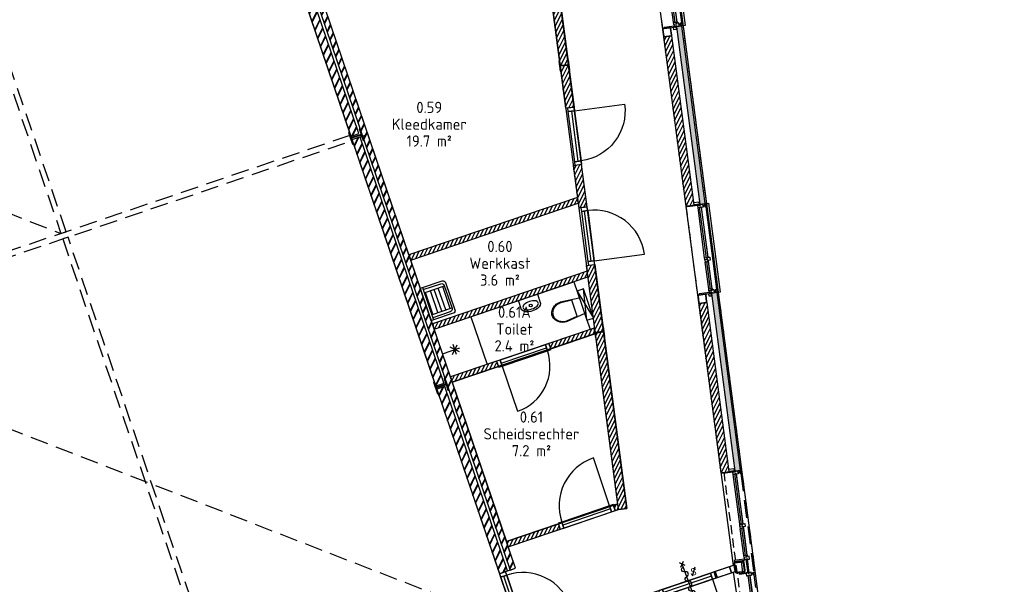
# Model space of a CAD drawing. Header units: millimetres. Extents: x -44892 to 336761, y 18766 to 182901.
# Tile 30 of 35: x 88878 to 106419, y 69720 to 79782. Entities that reach past the tile are written whole.
import ezdxf
from ezdxf.enums import TextEntityAlignment as Align

# ---------------------------------------------------------------- set-up
doc = ezdxf.new("R2010")
doc.units = ezdxf.units.MM
doc.header["$LTSCALE"] = 100
doc.linetypes.add('DASHED2', pattern=[9.525, 6.35, -3.175])
doc.linetypes.add('HIDDEN2', pattern=[4.7625, 3.175, -1.5875])
for name, color, linetype in [('AC21----_Buitenmuren', 8, 'Continuous'), ('AC22----_Binnenmuren', 8, 'Continuous'), ('AL21----', 3, 'Continuous'), ('AL22----', 2, 'Continuous'), ('AL28----', 5, 'Continuous'), ('AL31----_Buitenkozijnen', 6, 'Continuous'), ('AL32----_Binnenkozijnen', 7, 'Continuous'), ('AL35----_Plafonds', 8, 'Continuous'), ('AL65----_Veiligheid', 10, 'Continuous'), ('AL74----', 8, 'Continuous'), ('Beveilig-Alg-Az', 1, 'Continuous'), ('BL$8-GO--polylijnen', 10, 'Continuous'), ('Construct-Staal-Drs', 4, 'Continuous'), ('DIM25', 1, 'Continuous'), ('X-BT$1----_Ruimtegegevens', 7, 'Continuous')]:
    doc.layers.add(name, color=color, linetype=linetype)
doc.layers.add('BL$8-BVO-polylijn', color=160, linetype='Continuous', plot=False)
for name, color, linetype, lineweight in [('X-BT$23A__RuimteElement', 7, 'Continuous', 0), ('X-BT$23F__RuimteElement', 7, 'Continuous', 0), ('X-BT$23m2_RuimteElement', 7, 'Continuous', 0), ('X-BT$23NR__Ruimtenummer', 1, 'Continuous', 0), ('X-BT$23P__Algemeen', 1, 'Continuous', 0)]:
    doc.layers.add(name, color=color, linetype=linetype, lineweight=lineweight)
doc.styles.add('BOS', font='arial.ttf')
doc.styles.add('BOS3', font='arial.ttf')
doc.styles.add('Isocpeur', font='isocpeur.ttf')
doc.dimstyles.new('BOS3', dxfattribs={"dimtxt": 2.5, "dimasz": 2, "dimexe": 2, "dimexo": 0, "dimgap": 1.5, "dimtad": 1, "dimdec": 3, "dimdsep": 46, "dimtxsty": 'BOS3', "dimblk": 'SMALL', "dimblk1": 'SMALL', "dimblk2": 'SMALL', "dimcen": 2.5, "dimclrd": 1, "dimclre": 1, "dimclrt": 2, "dimadec": 4, "dimazin": 2, "dimtfac": 1, "dimtdec": 3, "dimtix": 1, "dimtmove": 2, "dimatfit": 3, "dimfxl": 2, "dimfxlon": 1, "dimtvp": 1, "dimtolj": 1, "dimtzin": 0, "dimarcsym": 0})
pattern_1 = [(63.75, (49445.76, 26487.45), (-51.256277, 25.2768), [])]

# ---------------------------------------------------------------- blocks, each defined once
blk = doc.blocks.new('binkozdeur1034')
blk.add_line((67, 57), (967, 57))
for points in [[(0, 0), (67, 0), (67, 114), (0, 114)], [(67, 0), (967, 0), (967, 114), (67, 114)], [(967, 0), (1034, 0), (1034, 114), (967, 114)]]:
    blk.add_lwpolyline(points, close=True)
blk.add_lwpolyline([(967, 0), (67, 0), (67, -900, 0.414214)], format="xyb", close=True)
blk = doc.blocks.new('toilethangend met reservoir')
for p, q in [((120, -175), (120, 725)), ((120, 0), (0, 550)), ((120, 550), (0, 0))]:
    blk.add_line(p, q)
blk.add_lwpolyline([(120, 550), (0, 550), (0, 0), (120, 0)], close=True)
blk.add_lwpolyline([(120, 424), (460, 460, -0.08399), (546, 445, -0.091257), (616, 406, -0.103849), (664, 344, -0.114925), (680, 275, -0.114925), (664, 206, -0.103849), (616, 144, -0.091257), (546, 105, -0.08399), (460, 90), (120, 126)], format="xyb")
blk.add_lwpolyline([(462, 105, 0.081247), (541, 119, 0.091257), (606, 156, 0.103849), (650, 212, 0.114925), (665, 275, 0.114925), (650, 338, 0.103849), (606, 394, 0.091257), (541, 431, 0.081247), (462, 445), (260, 424), (260, 126)], format="xyb", close=True)
blk = doc.blocks.new('fontein 1')
blk.add_lwpolyline([(-66, -250, -0.243912), (-180, -175), (-180, 0), (180, 0), (180, -175, -0.243912), (66, -250, -0.070769)], format="xyb", close=True)
blk.add_lwpolyline([(-140, -136), (-142, -150), (-140, -164), (-132, -177), (-120, -190), (-103, -200), (-103, -200), (-82, -208), (-57, -214), (-29, -218), (0, -219), (29, -218), (57, -214), (82, -208), (103, -200), (120, -190), (132, -177), (140, -164), (142, -150), (140, -136), (132, -123), (120, -110), (103, -100), (82, -92), (57, -86), (29, -82), (0, -81), (-29, -82), (-57, -86), (-82, -92), (-103, -100), (-120, -110), (-132, -123)], close=True)
blk.add_circle((0, -155), 25)
blk = doc.blocks.new('_K150x6.3')
at = {"layer": 'Construct-Staal-Drs'}
for points in [[(60, 75), (-60, 75, 0.4142136), (-75, 60), (-75, -60, 0.4142136), (-60, -75), (60, -75, 0.4142136), (75, -60), (75, 60, 0.4142136)], [(60, 68.7), (-60, 68.7, 0.4142136), (-68.7, 60), (-68.7, -60, 0.4142136), (-60, -68.7), (60, -68.7, 0.4142136), (68.7, -60), (68.7, 60, 0.4142136)]]:
    blk.add_lwpolyline(points, format="xyb", close=True, dxfattribs=at)
blk = doc.blocks.new('binkozdeur984')
blk.add_line((67, 57), (917, 57))
for points in [[(0, 0), (67, 0), (67, 114), (0, 114)], [(67, 0), (917, 0), (917, 114), (67, 114)], [(917, 0), (984, 0), (984, 114), (917, 114)]]:
    blk.add_lwpolyline(points, close=True)
blk.add_lwpolyline([(917, 0), (67, 0), (67, -850, 0.414214)], format="xyb", close=True)
blk = doc.blocks.new('douche-kop')
for p, q in [((0, 0), (329, 0)), ((301, -67), (167, 67)), ((167, -67), (301, 67)), ((234, -95), (234, 95))]:
    blk.add_line(p, q)
blk = doc.blocks.new('kozbuitraam1600')
for p, q in [((11, 646), (11, 1540)), ((73, 646), (73, 1540)), ((149, 1540), (149, 62)), ((11, 87), (11, 568)), ((73, 87), (73, 567))]:
    blk.add_line(p, q)
at = {"ltscale": 0.01}
for p, q in [((147, 1567), (92, 1567)), ((147, 35), (92, 35))]:
    blk.add_line(p, q, dxfattribs=at)
for points in [[(58, 1602), (58, 1584), (-170, 1584), (-170, 1602)], [(40, 1648), (40, 1603), (-50, 1603), (-50, 1648)], [(11, 1584), (11, 1584), (60, 1584), (60, 1594), (103, 1594), (103, 1540), (66, 1540), (66, 1550), (41, 1550), (41, 1540), (11, 1540)], [(159, 1594), (159, 1540), (139, 1540), (139, 1594)], [(66, 1550), (66, 636), (41, 636), (41, 1550)], [(139, 1575), (139, 1560), (103, 1560), (103, 1575)], [(11, 607), (11, 646), (41, 646), (41, 636), (66, 636), (66, 646), (103, 646), (103, 592), (63, 592), (63, 607)], [(11, 606), (11, 568), (41, 568), (41, 577), (66, 577), (66, 567), (73, 567), (73, 589), (58, 589), (58, 606)], [(66, 577), (66, 77), (41, 77), (41, 577)], [(58, 0), (58, 18), (-170, 18), (-170, 0)], [(11, 48), (11, 87), (41, 87), (41, 77), (66, 77), (66, 87), (73, 87), (73, 65), (58, 65), (58, 48)], [(11, 47), (11, 18), (41, 18), (41, 18), (60, 18), (60, 8), (103, 8), (103, 62), (63, 62), (63, 47)], [(139, 27), (139, 42), (103, 42), (103, 27)], [(159, 62), (159, 8), (139, 8), (139, 62)], [(40, -1), (40, -46), (0, -46), (0, -1)]]:
    blk.add_lwpolyline(points, close=True)
for points in [[(68, 1599), (206, 1599), (206, 3), (68, 3)], [(41, 1540), (41, 1550), (66, 1550), (66, 1540)], [(66, 1540), (66, 1550), (41, 1550), (41, 1540)]]:
    blk.add_lwpolyline(points)
blk = doc.blocks.new('_HEA180')
blk.add_lwpolyline([(-90, -85.5), (90, -85.5), (90, -76), (18, -76, -0.4142136), (3, -61), (3, 61, -0.4142136), (18, 76), (90, 76), (90, 85.5), (-90, 85.5), (-90, 76), (-18, 76, -0.4142136), (-3, 61), (-3, -61, -0.4142136), (-18, -76), (-90, -76)], format="xyb", close=True)
blk = doc.blocks.new('uitstortgootsteen 460x610')
for p, q in [((-206, -40), (-206, -420)), ((-206, -65), (206, -65)), ((-206, -156), (206, -156)), ((206, -40), (206, -420)), ((-206, -230), (206, -230)), ((-206, -304), (206, -304)), ((-206, -389), (206, -389))]:
    blk.add_line(p, q)
blk.add_lwpolyline([(-305, 0), (305, 0), (305, -40), (-305, -40)], close=True)
for points in [[(305, -40), (305, -410, -0.414214), (255, -460), (-255, -460, -0.414214), (-305, -410), (-305, -40)], [(265, -40), (265, -370, -0.414214), (215, -420), (-215, -420, -0.414214), (-265, -370), (-265, -40)]]:
    blk.add_lwpolyline(points, format="xyb")
blk = doc.blocks.new('aangifte deur 30 minuten (zelfsluitend)')
at = {"layer": 'Beveilig-Alg-Az'}
blk.add_line((0, -651), (0, 651), dxfattribs=at)
for points in [[(-81, 568), (82, 732)], [(80, 571), (-78, 729)], [(-81, -735), (82, -571)], [(80, -732), (-78, -574)]]:
    blk.add_lwpolyline(points, dxfattribs=at)
blk.add_lwpolyline([(0, -543, 1), (0, -362, -1), (0, -181, 1), (0, 0, -1), (0, 181, 1), (0, 362, -1), (0, 543)], format="xyb", dxfattribs=at)
blk = doc.blocks.new('_Small')
at = {"color": 0, "linetype": 'ByBlock', "lineweight": -2}
blk.add_circle((0, 0), 0.25, dxfattribs=at)
blk = doc.blocks.new('*D813')
at = {"layer": 'DEFPOINTS', "color": 0, "transparency": 16777216}
for p in [(98206, 98583), (102439, 66433), (103604, 66139), (103254, 64062), (106419, 58794)]:
    blk.add_point(p, dxfattribs=at)
at = {"layer": 'DIM25', "color": 1, "lineweight": -2, "transparency": 16777216}
blk.add_arc((102610, 65134), 1414, 301, 97.5, dxfattribs=at)
at = {"layer": 'DIM25', "color": 1, "lineweight": -2, "transparency": 16777216, "xscale": 100, "yscale": 100, "zscale": 100}
for p, rotation in [((102425, 66536), 187.4999999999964), ((103338, 63922), 211.0000000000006)]:
    blk.add_blockref('_Small', p, dxfattribs=dict(at, rotation=rotation))
at = {"layer": 'DIM25', "color": 2, "transparency": 16777216, "insert": (104197, 65095), "char_height": 125, "attachment_point": 5, "rotation": 88.6033, "style": 'BOS3'}
blk.add_mtext('\\A1;156.5°', dxfattribs=at)
blk = doc.blocks.new('*U120')
blk.add_lwpolyline([(-110, -105), (110, -105), (110, -94), (21.5, -94, -0.4142136), (3.5, -76), (3.5, 76, -0.4142136), (21.5, 94), (110, 94), (110, 105), (-110, 105), (-110, 94), (-21.5, 94, -0.4142136), (-3.5, 76), (-3.5, -76, -0.4142136), (-21.5, -94), (-110, -94)], format="xyb", close=True)
blk = doc.blocks.new('*U119')
for points in [[(75, 90), (-75, 90, 0.414214), (-90, 75), (-90, -75, 0.414214), (-75, -90), (75, -90, 0.414214), (90, -75), (90, 75, 0.414214)], [(75, 80), (-75, 80, 0.414214), (-80, 75), (-80, -75, 0.414214), (-75, -80), (75, -80, 0.414214), (80, -75), (80, 75, 0.414214)]]:
    blk.add_lwpolyline(points, format="xyb", close=True)
blk = doc.blocks.new('slot van binnenuit zonder sleutel')
blk.add_line((47, 157), (-47, -157))
at = {"style": 'BOS'}
blk.add_text('S', height=250, dxfattribs=at).set_placement((0, 0), align=Align.MIDDLE)
blk = doc.blocks.new('Ruimtefunctie')
at = {"layer": 'X-BT$23A__RuimteElement', "style": 'Isocpeur', "width": 0.94}
blk.add_attdef('RUIMTEFUNCTIE-A', text='', height=200, dxfattribs=at).set_placement((0, -600), align=Align.MIDDLE_CENTER)
at = {"layer": 'X-BT$23F__RuimteElement', "style": 'Isocpeur', "width": 0.94}
blk.add_attdef('RUIMTEFUNCTIE', text='', height=200, dxfattribs=at).set_placement((0, 300), align=Align.MIDDLE_CENTER)
at = {"layer": 'X-BT$23m2_RuimteElement', "style": 'Isocpeur', "width": 0.94}
blk.add_attdef('RUIMTEFUNCTIE-B', text='', height=200, dxfattribs=at).set_placement((0, 0), align=Align.MIDDLE_CENTER)
at = {"layer": 'X-BT$23NR__Ruimtenummer', "style": 'Isocpeur', "width": 0.94}
blk.add_attdef('RUIMTENUMMER', text='', height=200, dxfattribs=at).set_placement((0, 600), align=Align.MIDDLE_CENTER)
at = {"layer": 'X-BT$23P__Algemeen', "style": 'Isocpeur', "width": 0.94}
blk.add_attdef('PEILMAAT', text='', height=200, dxfattribs=at).set_placement((0, -300), align=Align.MIDDLE_CENTER)

msp = doc.modelspace()

# ---------------------------------------------------------------- hatches: boundary and pattern name
at = {"layer": 'AC21----_Buitenmuren'}
h = msp.add_hatch(color=254, dxfattribs=at)
h.paths.add_polyline_path([(100677.3771, 79657.4969), (100580.829, 79624.7232), (100993.1402, 76492.9083), (101092.2847, 76505.9609)])
h.paths.add_polyline_path([(100677.3771, 79657.4969), (100675.8959, 79668.7478), (100576.7514, 79655.6952), (100580.829, 79624.7232)])
h = msp.add_hatch(dxfattribs=at)
h.set_pattern_fill('ANSI31', color=256, scale=18, angle=18.75, style=0)
h.set_pattern_definition([(63.75, (48820.27, 31238.534), (-51.256277, 25.2768), [])])
h.paths.add_polyline_path([(100497.1859, 79493.9258), (100348.4691, 79474.3469), (100745.4147, 76460.2946), (100894.1315, 76479.8736)])
h = msp.add_hatch(color=254, dxfattribs=at)
h.paths.add_polyline_path([(101302.8689, 74906.4153), (101206.3207, 74873.6416), (101618.632, 71741.8268), (101717.7764, 71754.8794)])
h.paths.add_polyline_path([(101302.8689, 74906.4153), (101301.3877, 74917.6663), (101202.2432, 74904.6137), (101206.3207, 74873.6416)])
h = msp.add_hatch(dxfattribs=at)
h.set_pattern_fill('ANSI31', color=256, scale=18, angle=18.75, style=0)
h.set_pattern_definition([(63.75, (49445.76, 26487.45), (-51.256277, 25.2768), [])])
h.paths.add_polyline_path([(101122.6776, 74742.8443), (100973.9609, 74723.2654), (101370.9065, 71709.2131), (101519.6232, 71728.792)])
at = {"layer": 'AC22----_Binnenmuren'}
h = msp.add_hatch(dxfattribs=at)
h.set_pattern_fill('ANSI31', color=256, scale=18, angle=18.75, style=0)
h.set_pattern_definition(pattern_1)
h.paths.add_polyline_path([(98605.221, 78205.1333), (98753.9377, 78224.7123), (97405.4751, 88467.3027), (97256.7584, 88447.7238)])
h = msp.add_hatch(dxfattribs=at)
h.set_pattern_fill('METSW', color=256, scale=2, style=0)
h.set_pattern_definition([(63.75, (74837, 89192.91), (-98.656, 48.65176), []), (63.75, (74832.18, 89207.12), (-98.656, 48.65176), [])])
h.paths.add_polyline_path([(94920.9368, 77751.6119), (94778.8972, 77703.396), (93645.5017, 81042.2716), (93787.5412, 81090.4875)])
h = msp.add_hatch(dxfattribs=at)
h.set_pattern_fill('METSW', color=256, scale=2, style=0)
h.set_pattern_definition([(63.75, (77501.03, 81934.12), (-98.656, 48.65176), []), (63.75, (77496.21, 81948.33), (-98.656, 48.65176), [])])
h.paths.add_polyline_path([(97614.0509, 69973.5037), (97708.7439, 70005.6477), (93929.5807, 81138.7035), (93834.8877, 81106.5595)])
h = msp.add_hatch(dxfattribs=at)
h.set_pattern_fill('METSW', color=256, scale=2, style=0)
h.set_pattern_definition([(63.75, (77359.1, 85349.05), (-98.656, 48.65176), []), (63.75, (77354.28, 85363.26), (-98.656, 48.65176), [])])
h.paths.add_polyline_path([(96431.7022, 73301.0403), (96289.6627, 73252.8244), (94798.1836, 77646.5802), (94940.2231, 77694.7961)])
h = msp.add_hatch(dxfattribs=at)
h.set_pattern_fill('ANSI31', color=256, scale=18, angle=18.75, style=0)
h.set_pattern_definition(pattern_1)
h.paths.add_polyline_path([(98740.1851, 77179.9794), (98888.9018, 77199.5583), (98988.1017, 76446.0602), (98839.385, 76426.4813)])
h = msp.add_hatch(dxfattribs=at)
h.set_pattern_fill('ANSI31', color=256, scale=18, angle=18.75, style=0)
h.set_pattern_definition(pattern_1)
h.paths.add_polyline_path([(95811.9302, 75593.4806), (95844.0742, 75498.7876), (98828.1594, 76511.7481), (98814.8511, 76612.8349)])
h = msp.add_hatch(dxfattribs=at)
h.set_pattern_fill('ANSI31', color=256, scale=18, angle=18.75, style=0)
h.set_pattern_definition(pattern_1)
h.paths.add_polyline_path([(96229.8015, 74362.4715), (96261.9455, 74267.7784), (99001.1678, 75197.6191), (98987.8594, 75298.706)])
h = msp.add_hatch(dxfattribs=at)
h.set_pattern_fill('ANSI31', color=256, scale=18, angle=18.75, style=0)
h.set_pattern_definition(pattern_1)
h.paths.add_polyline_path([(99123.0658, 75420.9062), (98974.3491, 75401.3273), (99546.8095, 71053.0586), (99695.5262, 71072.6375)])
h = msp.add_hatch(dxfattribs=at)
h.set_pattern_fill('ANSI31', color=256, scale=18, angle=18.75, style=0)
h.set_pattern_definition(pattern_1)
h.paths.add_polyline_path([(99124.1108, 74183.3304), (99110.8024, 74284.4178), (99082.7215, 74274.8849), (99082.7734, 74274.7319), (98297.3759, 74008.1254), (98329.4746, 73913.5659)])
h = msp.add_hatch(dxfattribs=at)
h.set_pattern_fill('ANSI31', color=256, scale=18, angle=18.75, style=0)
h.set_pattern_definition(pattern_1)
h.paths.add_polyline_path([(96551.241, 73415.5413), (96583.3849, 73320.8483), (97397.6955, 73597.2695), (97365.5969, 73691.829), (97299.3118, 73669.3283), (97299.2665, 73669.4618)])
h = msp.add_hatch(dxfattribs=at)
h.set_pattern_fill('METSW', color=256, scale=2, style=0)
h.set_pattern_definition([(63.75, (79864.46, 82668.51), (-98.656, 48.65176), []), (63.75, (79859.64, 82682.71), (-98.656, 48.65176), [])])
h.paths.add_polyline_path([(97424.6649, 69909.2158), (97566.7044, 69957.4317), (96450.9886, 73244.2245), (96308.9491, 73196.0086)])
h = msp.add_hatch(dxfattribs=at)
h.set_pattern_fill('ANSI31', color=256, scale=18, angle=18.75, style=0)
h.set_pattern_definition(pattern_1)
h.paths.add_polyline_path([(99533.5012, 71154.1455), (99454.8396, 71127.4434), (99486.9835, 71032.7504), (99546.8095, 71053.0586)])
h = msp.add_hatch(dxfattribs=at)
h.set_pattern_fill('ANSI31', color=256, scale=18, angle=18.75, style=0)
h.set_pattern_definition(pattern_1)
h.paths.add_polyline_path([(97547.7027, 70480.0577), (97579.8473, 70385.3649), (98507.8578, 70700.382), (98475.7138, 70795.075)])

# ---------------------------------------------------------------- linework, layer by layer
at = {"layer": 'AL21----'}
for points in [[(100576.7514, 79655.6952), (100993.1402, 76492.9083), (101092.2847, 76505.9609), (100675.8959, 79668.7478)], [(100745.4147, 76460.2946), (100894.1315, 76479.8736), (100497.1859, 79493.9258), (100348.4691, 79474.3469)], [(101202.2432, 74904.6137), (101618.632, 71741.8268), (101717.7764, 71754.8794), (101301.3877, 74917.6663)], [(101370.9065, 71709.2131), (101519.6232, 71728.792), (101122.6776, 74742.8443), (100973.9609, 74723.2654)]]:
    msp.add_lwpolyline(points, close=True, dxfattribs=at)
at = {"layer": 'AL22----'}
for points in [[(97405.4751, 88467.3027), (98753.9377, 78224.7123), (98605.221, 78205.1333), (97256.7584, 88447.7238)], [(94778.8972, 77703.396), (94920.9368, 77751.6119), (93787.5412, 81090.4875), (93645.5017, 81042.2716)], [(97614.0509, 69973.5037), (97708.7439, 70005.6477), (93929.5807, 81138.7035), (93834.8877, 81106.5595)], [(94798.1836, 77646.5802), (94940.2231, 77694.7961), (96431.7022, 73301.0403), (96289.6627, 73252.8244)], [(98988.1017, 76446.0602), (98888.9018, 77199.5583), (98740.1851, 77179.9794), (98839.385, 76426.4813)], [(95844.0742, 75498.7876), (98828.1594, 76511.7481), (98814.8511, 76612.8349), (95811.9302, 75593.4806)], [(96229.8015, 74362.4715), (96261.9455, 74267.7784), (99001.1678, 75197.6191), (98987.8594, 75298.706)], [(99123.0658, 75420.9062), (99695.5262, 71072.6375), (99546.8095, 71053.0586), (98974.3491, 75401.3273)], [(98338.9439, 73916.7803), (99124.1108, 74183.3304), (99110.8024, 74284.4178), (98306.7999, 74011.4733)], [(96583.3849, 73320.8483), (97407.1648, 73600.4839), (97375.0209, 73695.1769), (96551.241, 73415.5413)], [(97424.6649, 69909.2158), (97566.7044, 69957.4317), (96450.9886, 73244.2245), (96308.9491, 73196.0086)], [(99486.9835, 71032.7504), (99546.8095, 71053.0586), (99533.5012, 71154.1455), (99454.8396, 71127.4434)], [(97579.8473, 70385.3649), (98507.8578, 70700.382), (98475.7138, 70795.075), (97547.7027, 70480.0577)]]:
    msp.add_lwpolyline(points, close=True, dxfattribs=at)
at = {"layer": 'AL28----'}
for p, q in [((94783.0327, 77641.4371), (95033.9995, 77726.6289)), ((99290.9375, 74226.238), (99175.5699, 74211.0495)), ((101728.7262, 70140.4974), (101757.4419, 69922.3795))]:
    msp.add_line(p, q, dxfattribs=at)
at = {"layer": 'AL31----_Buitenkozijnen', "linetype": 'HIDDEN2', "ltscale": 0.5}
for p, q in [((98205.9825, 98582.8283), (102438.6312, 66432.6701)), ((100119.923, 81211.3762), (100329.0259, 79623.0815)), ((100745.4147, 76460.2946), (100954.5177, 74872)), ((101420.343, 71715.7215), (102132.8877, 66303.4068))]:
    msp.add_line(p, q, dxfattribs=at)
at = {"layer": 'AL31----_Buitenkozijnen', "color": 9}
for p, q in [((101704.7487, 70788.915), (101588.0843, 71675.0684)), ((101766.2182, 70797.0076), (101649.5539, 71683.161)), ((101777.7128, 70234.6973), (101714.9819, 70711.1857)), ((101839.2085, 70242.5916), (101776.4776, 70719.08)), ((101887.3465, 69876.9468), (102237.928, 67214.0164))]:
    msp.add_line(p, q, dxfattribs=at)
at = {"layer": 'AL31----_Buitenkozijnen', "color": 9, "linetype": 'HIDDEN2'}
for p, q in [((101724.8776, 71693.2793), (101955.6479, 69940.4048)), ((102427.3577, 66357.4136), (101962.6963, 69886.8667))]:
    msp.add_line(p, q, dxfattribs=at)
at = {"layer": 'AL31----_Buitenkozijnen'}
for points in [[(101626.0678, 71742.8057), (101628.4173, 71724.9597), (101402.8636, 71695.265), (101400.5141, 71713.111)], [(101602.7133, 71786.128), (101608.587, 71741.513), (101519.357, 71729.7656), (101513.4833, 71774.3806)], [(101727.7437, 71748.1226), (101734.7921, 71694.5845), (101714.9632, 71691.974), (101707.9148, 71745.512)], [(101582.3151, 71718.8902), (101582.3151, 71718.8902), (101630.8959, 71725.286), (101629.5906, 71735.2005), (101672.2227, 71740.8131), (101679.2712, 71687.2751), (101642.5877, 71682.4456), (101641.2824, 71692.3601), (101616.4963, 71689.0969), (101617.7755, 71679.3807), (101588.0321, 71675.465)], [(101710.46, 71726.1789), (101712.4179, 71711.3072), (101676.7259, 71706.6083), (101674.768, 71721.4799)], [(101709.8392, 70750.2486), (101704.7487, 70788.915), (101734.492, 70792.8307), (101735.7973, 70782.9163), (101760.5834, 70786.1795), (101759.2781, 70796.0939), (101795.9616, 70800.9234), (101803.01, 70747.3853), (101763.4513, 70742.1774), (101761.4934, 70757.049)], [(101709.9175, 70749.6537), (101714.9819, 70711.1857), (101744.7253, 70715.1015), (101743.4461, 70724.8176), (101768.2322, 70728.0808), (101769.5375, 70718.1663), (101776.4776, 70719.08), (101773.6843, 70740.2969), (101758.9118, 70738.3521), (101756.6145, 70755.8015)], [(101789.0686, 70148.4416), (101786.7191, 70166.2876), (101607.2676, 70142.6623), (101609.6171, 70124.8163)], [(101782.8294, 70195.8326), (101777.765, 70234.3007), (101807.5084, 70238.2165), (101808.7875, 70228.5003), (101833.5736, 70231.7635), (101832.2684, 70241.6779), (101839.2085, 70242.5916), (101842.0017, 70221.3747), (101827.2292, 70219.4299), (101829.5265, 70201.9804)], [(101782.9338, 70195.0395), (101788.0244, 70156.3731), (101817.7677, 70160.2889), (101816.4624, 70170.2034), (101841.2486, 70173.4665), (101842.5538, 70163.5521), (101879.2373, 70168.3815), (101872.1889, 70221.9196), (101832.6302, 70216.7116), (101834.5881, 70201.8399)], [(101817.7843, 69930.3237), (101820.1338, 69912.4777), (101698.1861, 69896.423), (101695.8366, 69914.269)], [(101917.0899, 69880.8625), (101910.0415, 69934.4006), (101873.358, 69929.5711), (101874.6633, 69919.6566), (101849.8772, 69916.3935), (101848.5719, 69926.3079), (101818.8285, 69922.3922), (101822.2122, 69896.691), (101825.877, 69868.8541), (101855.6203, 69872.7699), (101854.315, 69882.6844), (101879.1012, 69885.9475), (101880.4064, 69876.0331)], [(101950.2366, 69904.8947), (101948.2787, 69919.7663), (101912.5867, 69915.0674), (101914.5446, 69900.1957)], [(101965.5624, 69941.71), (101972.6108, 69888.172), (101952.7819, 69885.5615), (101945.7335, 69939.0995)]]:
    msp.add_lwpolyline(points, close=True, dxfattribs=at)
for points in [[(101617.8277, 71678.9842), (101616.4963, 71689.0969), (101641.2824, 71692.3601), (101642.6138, 71682.2473)], [(101642.6138, 71682.2473), (101641.2824, 71692.3601), (101616.4963, 71689.0969), (101617.8277, 71678.9842)]]:
    msp.add_lwpolyline(points, dxfattribs=at)
at = {"layer": 'AL31----_Buitenkozijnen', "color": 9}
for points in [[(101641.2824, 71692.3601), (101760.5834, 70786.1795), (101735.7973, 70782.9163), (101616.4963, 71689.0969)], [(101768.2322, 70728.0808), (101833.5736, 70231.7635), (101808.7875, 70228.5003), (101743.4461, 70724.8176)], [(101849.8772, 69916.3935), (101874.6633, 69919.6566), (101841.2486, 70173.4665), (101816.4624, 70170.2034)], [(101879.1012, 69885.9475), (102232.2931, 67203.1883), (102207.507, 67199.9251), (101854.315, 69882.6844)]]:
    msp.add_lwpolyline(points, close=True, dxfattribs=at)
at = {"layer": 'AL32----_Binnenkozijnen'}
for points in [[(101303.4239, 69839.2892), (101559.095, 69926.0779), (101522.4509, 70034.0279), (101266.7798, 69947.2393)], [(101622.8461, 69947.7185), (101607.6746, 70062.9575), (101522.4509, 70034.0279), (101559.095, 69926.0779)], [(101303.4239, 69839.2892), (101266.7798, 69947.2393), (101181.5561, 69918.3097), (101218.2002, 69810.3597)]]:
    msp.add_lwpolyline(points, close=True, dxfattribs=at)
at = {"layer": 'AL35----_Plafonds', "linetype": 'HIDDEN2'}
for p, q in [((76205.983, 81241.0457), (89611.5471, 75970.4648)), ((97815.1822, 68945.4492), (84482.9689, 74123.8957))]:
    msp.add_line(p, q, dxfattribs=at)
for points in [[(86716.9075, 84809.0237), (86622.1619, 84776.8619), (89611.5471, 75970.4648), (89706.2744, 76002.6203)], [(94789.4704, 77622.4723), (94757.3086, 77717.2178), (74044.504, 70686.1579), (74076.6596, 70591.4306)], [(89738.4316, 75907.8833), (89643.686, 75875.7215), (92596.1154, 67178.1926), (92690.8427, 67210.3481)]]:
    msp.add_lwpolyline(points, close=True, dxfattribs=at)
at = {"layer": 'AL74----'}
msp.add_line((96915.2779, 74489.5549), (97204.6188, 73637.1843), dxfattribs=at)
at = {"layer": 'BL$8-BVO-polylijn'}
msp.add_lwpolyline([(63571.5119, 87164.1941), (75464.9543, 91201.4737), (73703.466, 96390.6508), (95552.3061, 103807.3326), (95594.8927, 103483.8547), (97476.6543, 104122.6267), (102450.1501, 66345.1752, 0.1041094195)], format="xyb", dxfattribs=at)
at = {"layer": 'BL$8-GO--polylijnen'}
for points in [[(89473.129, 94266.9377), (89414.9484, 94438.332), (89238.8344, 94378.5494), (88901.9659, 95370.9322), (89151.9554, 95455.7922), (89064.8453, 95712.4102), (97819.3795, 98684.1742), (101588.4972, 70056.4478), (99696.085, 69414.0773), (99689.497, 69464.6431), (98151.9338, 68942.7108), (98119.7899, 69037.4038), (97869.802, 68952.5443), (97532.6166, 69945.8605), (97708.7439, 70005.6477), (97579.8473, 70385.3649), (99546.8095, 71053.0586), (99695.5262, 71072.6375), (96339.1641, 96566.739), (96190.4474, 96547.16)], [(95811.9302, 75593.4806), (94100.2651, 80635.8836), (94469.8326, 80761.3348), (94474.3327, 80748.0778), (96502.4969, 81436.5468), (96497.9967, 81449.8038), (98106.1822, 81995.7092), (98814.8511, 76612.8349)], [(98987.8594, 75298.706), (96229.8015, 74362.4715), (95844.0742, 75498.7876), (98828.1594, 76511.7481)], [(96551.241, 73415.5413), (96261.9455, 74267.7784), (98750.9967, 75112.5486), (99040.2407, 74260.4634)], [(96583.3849, 73320.8483), (97547.7033, 70480.0579), (99533.5012, 71154.1455), (99134.2483, 74186.7719)]]:
    msp.add_lwpolyline(points, close=True, dxfattribs=at)
for points in [[(93277.7749, 82125.5597), (93313.1333, 82021.3974), (93297.9824, 82016.2543), (93306.6613, 81990.6872, 0.4142135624), (93357.396, 81965.6676), (93510.7987, 82017.7408), (93800.0942, 81165.5037), (93661.8424, 81118.5735, 0.4142135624), (93636.8228, 81067.8387), (97761.8572, 68915.885), (76077.1525, 61554.9315), (73642.7625, 68725.9777), (74554.6546, 69035.5234, 0.4142135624), (74579.6742, 69086.2581), (74570.9953, 69111.8253), (74568.2881, 69110.9063), (72540.0051, 75086.0354)], [(100667.8507, 63641.132), (99913.9437, 69367.6243), (101590.9706, 69936.8982), (102132.8877, 66303.4068, 0.1019352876), (102952.5082, 63941.9129)]]:
    msp.add_lwpolyline(points, format="xyb", close=True, dxfattribs=at)
at = {"layer": 'DIM25', "color": 8, "linetype": 'DASHED2', "ltscale": 0.01}
for p, q in [((101718.9606, 71719.7333), (101664.6349, 71712.5812)), ((101956.7793, 69913.3207), (101902.4536, 69906.1686))]:
    msp.add_line(p, q, dxfattribs=at)

# ---------------------------------------------------------------- block references
at = {"layer": 'AL28----', "color": 254}
for p, rotation in [((100413.1738, 79558.5126), 7.499999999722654), ((101038.6655, 74807.4311), 7.499999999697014)]:
    msp.add_blockref('_K150x6.3', p, dxfattribs=dict(at, rotation=rotation))
at = {"layer": 'AL28----'}
for name, p, rotation in [('_HEA180', (98580.4537, 78967.8571), 97.5000000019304), ('*U120', (94872.8172, 77703.5962), 108.7500000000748), ('_HEA180', (99206.1689, 74215.078), 97.5000000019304), ('*U120', (96383.5827, 73253.0246), 108.7500000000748), ('*U119', (101703.2905, 70026.1995), 7.500000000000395)]:
    msp.add_blockref(name, p, dxfattribs=dict(at, rotation=rotation))
at = {"layer": 'AL31----_Buitenkozijnen', "rotation": 7.499999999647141}
for p in [(100527.1792, 79649.1689), (101152.6709, 74898.0873)]:
    msp.add_blockref('kozbuitraam1600', p, dxfattribs=at)
at = {"layer": 'AL32----_Binnenkozijnen', "xscale": -1}
for p, rotation in [((98753.9377, 78224.7123), 97.50000000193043), ((101281.6445, 69831.8961), 18.74999999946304)]:
    msp.add_blockref('binkozdeur1034', p, dxfattribs=dict(at, rotation=rotation))
at = {"layer": 'AL32----_Binnenkozijnen'}
for name, p, rotation in [('binkozdeur1034', (99123.0658, 75420.9062), 97.5000000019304), ('binkozdeur984', (97411.665, 73587.2269), 18.74999999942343), ('binkozdeur1034', (99450.3394, 71140.7005), 198.7499999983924), ('binkozdeur1034', (97864.9849, 68966.7349), 108.7500968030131)]:
    msp.add_blockref(name, p, dxfattribs=dict(at, rotation=rotation))
at = {"layer": 'AL65----_Veiligheid', "xscale": 0.4999999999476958, "yscale": 0.4999999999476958, "zscale": 0.4999999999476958, "rotation": 20.47323131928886}
msp.add_blockref('aangifte deur 30 minuten (zelfsluitend)', (100793.3861, 69772.24), dxfattribs=at)
at = {"layer": 'AL65----_Veiligheid', "xscale": 0.5, "yscale": 0.5, "zscale": 0.5}
msp.add_blockref('slot van binnenuit zonder sleutel', (100879.8647, 69944.0624), dxfattribs=at)
at = {"layer": 'AL74----'}
for name, p, rotation in [('uitstortgootsteen 460x610', (96112.8509, 74706.9969), 108.7499999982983), ('toilethangend met reservoir', (98920.8803, 74985.4086), 198.7499999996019), ('fontein 1', (97932.1169, 74834.7253), 18.74999999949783), ('douche-kop', (96407.2336, 73827.5674), 18.74999999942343)]:
    msp.add_blockref(name, p, dxfattribs=dict(at, rotation=rotation))
at = {"layer": 'X-BT$1----_Ruimtegegevens'}
ref = msp.add_blockref('Ruimtefunctie', (96174.0915, 77919.7488), dxfattribs=at)
ref.add_attrib('RUIMTENUMMER', '0.59', dxfattribs={"layer": 'X-BT$23NR__Ruimtenummer', "height": 200, "style": 'Isocpeur', "width": 0.94}).set_placement((96174.0915, 78219.7488), align=Align.MIDDLE_CENTER)
ref.add_attrib('RUIMTEFUNCTIE', 'Kleedkamer', dxfattribs={"layer": 'X-BT$23F__RuimteElement', "height": 200, "style": 'Isocpeur', "width": 0.94}).set_placement((96174.0915, 77919.7488), align=Align.MIDDLE_CENTER)
ref.add_attrib('RUIMTEFUNCTIE-B', '19.7 m²', dxfattribs={"layer": 'X-BT$23m2_RuimteElement', "height": 200, "style": 'Isocpeur', "width": 0.94}).set_placement((96174.0915, 77619.7488), align=Align.MIDDLE_CENTER)
ref = msp.add_blockref('Ruimtefunctie', (97433.2512, 75441.8689), dxfattribs=at)
ref.add_attrib('RUIMTENUMMER', '0.60', dxfattribs={"layer": 'X-BT$23NR__Ruimtenummer', "height": 200, "style": 'Isocpeur', "width": 0.94}).set_placement((97433.2512, 75741.8689), align=Align.MIDDLE_CENTER)
ref.add_attrib('RUIMTEFUNCTIE', 'Werkkast', dxfattribs={"layer": 'X-BT$23F__RuimteElement', "height": 200, "style": 'Isocpeur', "width": 0.94}).set_placement((97433.2512, 75441.8689), align=Align.MIDDLE_CENTER)
ref.add_attrib('RUIMTEFUNCTIE-B', '3.6 m²', dxfattribs={"layer": 'X-BT$23m2_RuimteElement', "height": 200, "style": 'Isocpeur', "width": 0.94}).set_placement((97433.2512, 75141.8689), align=Align.MIDDLE_CENTER)
ref = msp.add_blockref('Ruimtefunctie', (97691.4111, 74269.097), dxfattribs=at)
ref.add_attrib('RUIMTENUMMER', '0.61A', dxfattribs={"layer": 'X-BT$23NR__Ruimtenummer', "height": 200, "style": 'Isocpeur', "width": 0.94}).set_placement((97691.4111, 74569.097), align=Align.MIDDLE_CENTER)
ref.add_attrib('RUIMTEFUNCTIE', 'Toilet', dxfattribs={"layer": 'X-BT$23F__RuimteElement', "height": 200, "style": 'Isocpeur', "width": 0.94}).set_placement((97691.4111, 74269.097), align=Align.MIDDLE_CENTER)
ref.add_attrib('RUIMTEFUNCTIE-B', '2.4 m²', dxfattribs={"layer": 'X-BT$23m2_RuimteElement', "height": 200, "style": 'Isocpeur', "width": 0.94}).set_placement((97691.4111, 73969.097), align=Align.MIDDLE_CENTER)
ref = msp.add_blockref('Ruimtefunctie', (97994.1976, 72401.1594), dxfattribs=at)
ref.add_attrib('RUIMTENUMMER', '0.61', dxfattribs={"layer": 'X-BT$23NR__Ruimtenummer', "height": 200, "style": 'Isocpeur', "width": 0.94}).set_placement((97994.1976, 72701.1594), align=Align.MIDDLE_CENTER)
ref.add_attrib('RUIMTEFUNCTIE', 'Scheidsrechter', dxfattribs={"layer": 'X-BT$23F__RuimteElement', "height": 200, "style": 'Isocpeur', "width": 0.94}).set_placement((97994.1976, 72401.1594), align=Align.MIDDLE_CENTER)
ref.add_attrib('RUIMTEFUNCTIE-B', '7.2 m²', dxfattribs={"layer": 'X-BT$23m2_RuimteElement', "height": 200, "style": 'Isocpeur', "width": 0.94}).set_placement((97994.1976, 72101.1594), align=Align.MIDDLE_CENTER)

# ---------------------------------------------------------------- dimensions: what is measured, and where the dimension line sits
at = {"layer": 'DIM25'}
dim = msp.add_angular_dim_2l(base=(103603.6368, 66139.4145), line1=((98205.9825, 98582.8283), (102438.6312, 66432.6701)), line2=((106418.6633, 58794.4877), (103253.7923, 64061.7177)), dimstyle='BOS3', override={"dimscale": 0, "dimblk1": 'Small', "dimblk2": 'Small', "dimadec": 4, "dimtix": 1, "dimtofl": 1, "dimtmove": 2, "dimatfit": 3}, dxfattribs=at)
dim.commit()
dim.dimension.update_dxf_attribs({"geometry": '*D813', "text_midpoint": (104197.3321, 65095.0677), "dimtype": 162})

doc.saveas('drawing.dxf')
